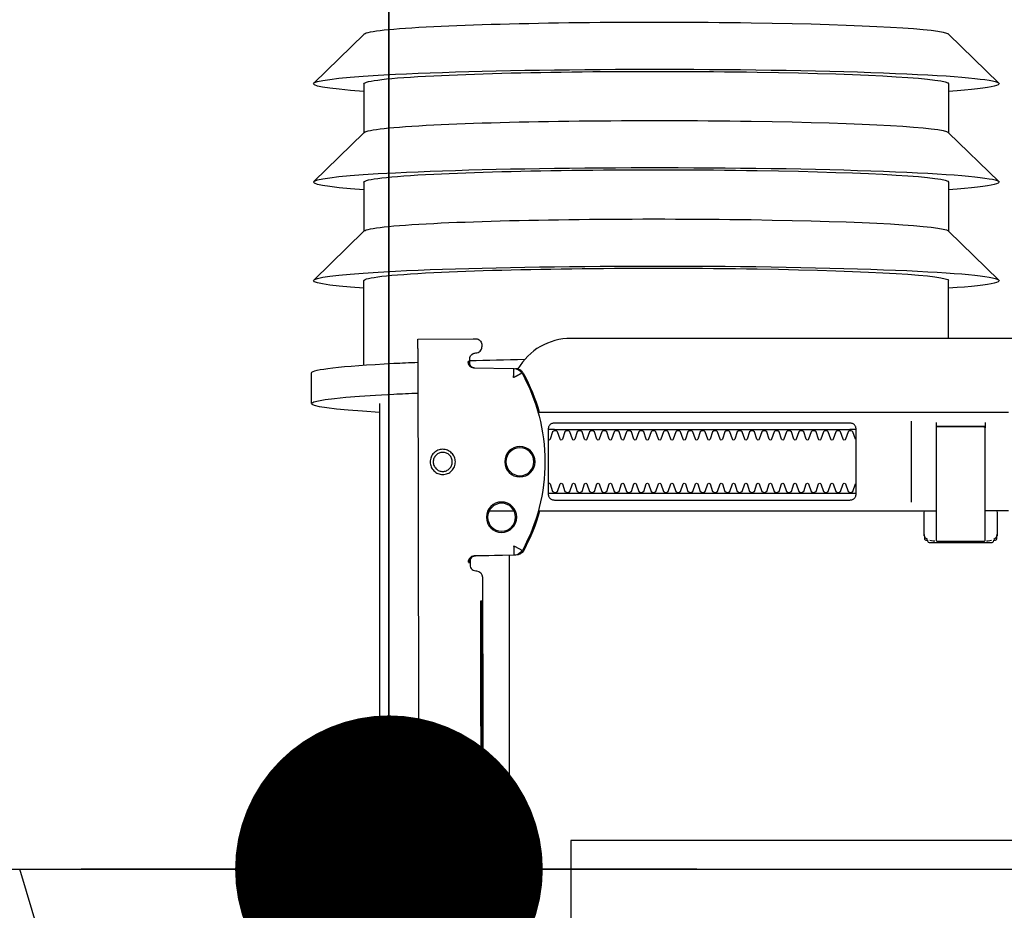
# Model space of a CAD drawing. Header units: millimetres. Extents: x 11979 to 23691, y 12825 to 41978.
# Tile 208 of 256: x 21595 to 21611, y 35697 to 35712. Entities that reach past the tile are written whole.
import ezdxf

# ---------------------------------------------------------------- set-up
doc = ezdxf.new("R2010")
doc.units = ezdxf.units.MM
for name, color, linetype in [('-WYMIAR', 8, 'Continuous'), ('_PROJEKTOWANE', 5, 'Continuous'), ('PROJEKTOWANE', 5, 'Continuous')]:
    doc.layers.add(name, color=color, linetype=linetype)
doc.layers.add('-ŚCIANY DZIAŁOWE', color=3, linetype='Continuous', lineweight=35)
doc.styles.get("Standard").update_dxf_attribs({"font": 'arial.ttf'})
doc.dimstyles.new('CZA-KROPKA-50', dxfattribs={"dimtxt": 12, "dimasz": 1, "dimexe": 2, "dimexo": 25, "dimgap": 4, "dimtad": 1, "dimdec": 1, "dimrnd": 0.5, "dimzin": 9, "dimdsep": 46, "dimtxsty": 'Standard', "dimblk": 'CZA-KROPKA', "dimblk1": 'CZA-KROPKA', "dimblk2": 'CZA-KROPKA', "dimsah": 1, "dimcen": -20, "dimse1": 1, "dimse2": 1, "dimclrd": 8, "dimclre": 8, "dimclrt": 9, "dimadec": 0, "dimazin": 0, "dimtfac": 1, "dimtdec": 1, "dimtmove": 1, "dimatfit": 3, "dimldrblk": 'CZA-KROPKA', "dimfxl": 1, "dimtolj": 1, "dimtzin": 9, "dimarcsym": 0})

# ---------------------------------------------------------------- blocks, each defined once
blk = doc.blocks.new('CZA-KROPKA')
at = {"layer": '-WYMIAR', "linetype": 'ByBlock'}
for p, q in [((0, 10), (0, -10)), ((5, 0), (-5, 0))]:
    blk.add_line(p, q, dxfattribs=at)
at = {"layer": '-WYMIAR', "linetype": 'ByBlock', "const_width": 2.5}
blk.add_lwpolyline([(-1.25, 0, 1), (1.25, 0, 1)], format="xyb", close=True, dxfattribs=at)
blk = doc.blocks.new('*D1609')
at = {"layer": '_PROJEKTOWANE', "color": 8, "lineweight": -2}
for p, q in [((21589.732, 35698.002), (21599.732, 35698.002)), ((21602.554, 35671.928), (21594.732, 35698.002)), ((21626.491, 35671.928), (21602.554, 35671.928))]:
    blk.add_line(p, q, dxfattribs=at)
at = {"layer": 'Defpoints', "color": 0}
for p in [(21588.732, 35801.111), (21600.732, 35796.984), (21600.732, 35698.002)]:
    blk.add_point(p, dxfattribs=at)
at = {"layer": '_PROJEKTOWANE', "color": 8, "lineweight": -2, "rotation": 180}
blk.add_blockref('CZA-KROPKA', (21588.732, 35698.002), dxfattribs=at)
at = {"layer": '_PROJEKTOWANE', "color": 8, "lineweight": -2}
blk.add_blockref('CZA-KROPKA', (21600.732, 35698.002), dxfattribs=at)
at = {"layer": '_PROJEKTOWANE', "color": 9, "insert": (21614.523, 35681.952), "char_height": 12, "attachment_point": 5}
blk.add_mtext('\\A1;12', dxfattribs=at)
blk = doc.blocks.new('*D1610')
at = {"layer": '_PROJEKTOWANE', "color": 8, "lineweight": -2}
blk.add_line((21601.732, 35698.002), (21806.732, 35698.002), dxfattribs=at)
at = {"layer": 'Defpoints', "color": 0}
for p in [(21600.732, 35796.984), (21807.732, 35773.843), (21807.732, 35698.002)]:
    blk.add_point(p, dxfattribs=at)
at = {"layer": '_PROJEKTOWANE', "color": 8, "lineweight": -2, "rotation": 180}
blk.add_blockref('CZA-KROPKA', (21600.732, 35698.002), dxfattribs=at)
at = {"layer": '_PROJEKTOWANE', "color": 8, "lineweight": -2}
blk.add_blockref('CZA-KROPKA', (21807.732, 35698.002), dxfattribs=at)
at = {"layer": '_PROJEKTOWANE', "color": 9, "insert": (21704.232, 35708.128), "char_height": 12, "attachment_point": 5}
blk.add_mtext('\\A1;207', dxfattribs=at)
blk = doc.blocks.new('99440_TOP')
for points in [[(-0.24931, 0.17326), (-0.24134, 0.18145)], [(-0.24123, 0.17331), (-0.23328, 0.17331), (-0.22535, 0.18145)], [(-0.22525, 0.17331), (-0.2173, 0.17331), (-0.20936, 0.18145)], [(-0.18928, 0.18181), (-0.19428, 0.18181)], [(-0.19554, 0.17331), (-0.20926, 0.17331)], [(-0.18928, 0.17081), (-0.04441, 0.17081), (-0.04022, 0.17071), (-0.03603, 0.17042), (-0.03187, 0.16993), (-0.02773, 0.16925), (-0.02363, 0.16837), (-0.01957, 0.16731), (-0.01557, 0.16606), (-0.01163, 0.16462), (-0.00776, 0.163), (-0.00397, 0.1612), (-0.00027, 0.15923), (0.00334, 0.15708), (0.00684, 0.15478), (0.01023, 0.15231), (0.0135, 0.14968)], [(-0.19826, 0.16455), (-0.11135, 0.16437)], [(-0.1958, 0.15629), (-0.19595, 0.15629), (-0.19625, 0.15629), (-0.1958, 0.1562), (-0.19564, 0.15614), (-0.1955, 0.15605), (-0.19538, 0.15594), (-0.19527, 0.15581), (-0.19519, 0.15567), (-0.19513, 0.15551), (-0.1951, 0.15535)], [(-0.16466, 0.14865), (-0.16453, 0.1552), (-0.16451, 0.15536), (-0.16447, 0.15551), (-0.16441, 0.15566), (-0.16432, 0.15579), (-0.16422, 0.15591), (-0.16409, 0.15601), (-0.16395, 0.15609), (-0.16381, 0.15614), (-0.16335, 0.15622), (-0.16367, 0.15623), (-0.16382, 0.15623)], [(-0.12182, 0.15427), (-0.15182, 0.15433)], [(-0.15182, 0.15423), (-0.12182, 0.15417)], [(-0.17187, 0.15297), (-0.17187, 0.14893)], [(0.16506, 0.14968), (-0.16464, 0.14968)], [(-0.17187, 0.06856), (-0.17187, 0.07236)], [(-0.17187, 0.14497), (-0.17187, 0.08036)], [(-0.18507, 0.14236), (-0.18507, 0.09436)], [(-0.17467, 0.09436), (-0.17467, 0.14236)], [(-0.11834, 0.04968), (-0.11834, 0.13968), (0.11166, 0.13968), (0.11166, 0.04968)], [(-0.17328, 0.08436), (-0.18645, 0.08436)], [(-0.17187, 0.0823), (-0.17154, 0.08236), (-0.16807, 0.08236), (-0.16796, 0.08236), (-0.16785, 0.08234), (-0.16776, 0.08225), (-0.16766, 0.08224), (-0.16749, 0.08223), (-0.16739, 0.08223), (-0.16728, 0.08221), (-0.16717, 0.08214), (-0.16712, 0.082), (-0.16712, 0.08174), (-0.16698, 0.08172), (-0.16688, 0.08168), (-0.16679, 0.08162), (-0.16674, 0.08148), (-0.16674, 0.07124), (-0.16678, 0.07111), (-0.16688, 0.07103), (-0.16712, 0.07098), (-0.16712, 0.07071), (-0.16715, 0.07061), (-0.16722, 0.07054), (-0.16733, 0.0705), (-0.16749, 0.07049), (-0.16762, 0.07048), (-0.16776, 0.07047), (-0.16784, 0.07039), (-0.16794, 0.07036), (-0.16807, 0.07036), (-0.17154, 0.07036), (-0.17187, 0.07041)], [(-0.16816, 0.08235), (-0.16759, 0.08221), (-0.16725, 0.08176)], [(-0.1862, 0.08036), (-0.17513, 0.08036), (-0.17354, 0.08036)], [(-0.1671, 0.08135), (-0.16701, 0.08082), (-0.167, 0.08056)], [(-0.24931, 0.07835), (-0.24134, 0.07016)], [(-0.24123, 0.07831), (-0.23328, 0.07831), (-0.22535, 0.07016)], [(-0.22525, 0.07831), (-0.2173, 0.07831), (-0.20936, 0.07016)], [(-0.19987, 0.07831), (-0.20926, 0.07831)], [(-0.1862, 0.07236), (-0.18537, 0.07236), (-0.18554, 0.07246), (-0.18557, 0.07256)], [(-0.167, 0.07216), (-0.16701, 0.0719), (-0.1671, 0.07137)], [(-0.16725, 0.07096), (-0.16759, 0.07051), (-0.16816, 0.07036)]]:
    blk.add_lwpolyline(points)
for points in [[(-0.19976, 0.16454), (-0.19982, 0.15554, 0.009369), (-0.1998, 0.15511), (-0.19978, 0.15494), (-0.19973, 0.15477), (-0.19965, 0.15461), (-0.19955, 0.15447), (-0.19942, 0.15435), (-0.19927, 0.15426), (-0.19911, 0.15419), (-0.19894, 0.15415), (-0.19882, 0.15414), (-0.19867, 0.15414)], [(-0.16399, 0.15607), (-0.16311, 0.15607), (-0.1629, 0.15604), (-0.16269, 0.15598), (-0.16251, 0.15587), (-0.16236, 0.15572), (-0.16223, 0.15555), (-0.16215, 0.15535), (-0.16211, 0.15515, 0.002299), (-0.16211, 0.15503, 0.40455), (-0.16111, 0.15406), (-0.11132, 0.15396), (-0.11114, 0.15396), (-0.11098, 0.15396), (-0.11086, 0.15396), (-0.1107, 0.15397), (-0.11052, 0.15401), (-0.11035, 0.15408), (-0.1102, 0.15418), (-0.11007, 0.1543), (-0.10996, 0.15445), (-0.10988, 0.15461), (-0.10983, 0.15479), (-0.10982, 0.15497), (-0.10984, 0.16396), (-0.10985, 0.16436)], [(-0.19563, 0.15613), (-0.19652, 0.15613, 0.282591), (-0.1974, 0.15558), (-0.19744, 0.15549), (-0.19748, 0.15538), (-0.1975, 0.15529), (-0.19751, 0.15514, -0.415352), (-0.19851, 0.15414)], [(-0.1961, 0.15644), (-0.19574, 0.15638), (-0.19542, 0.15617), (-0.1952, 0.15585), (-0.1951, 0.1555), (-0.195, 0.14894), (-0.195, 0.14888, 0.265347), (-0.19422, 0.14762, 0.125711), (-0.17984, 0.14391, 0.125711), (-0.16545, 0.14756, 0.26954), (-0.16466, 0.14885), (-0.16454, 0.1554), (-0.16451, 0.15562), (-0.16443, 0.15583), (-0.16431, 0.15601), (-0.16415, 0.15617), (-0.16396, 0.15628), (-0.16375, 0.15636), (-0.16355, 0.15638)], [(-0.1598, 0.04968), (-0.17235, 0.04968, 0.405519), (-0.17187, 0.05018), (-0.17187, 0.05088, 0.414214), (-0.17237, 0.05138), (-0.18737, 0.05138, 0.414214), (-0.18787, 0.05088), (-0.18787, 0.05018, 0.405519), (-0.18738, 0.04968), (-0.18987, 0.04968, -0.414214), (-0.19987, 0.05968), (-0.19987, 0.13968, -0.266001), (-0.19493, 0.1483)], [(-0.19499, 0.14869), (-0.19498, 0.1485), (-0.19496, 0.1484), (-0.19493, 0.1483), (-0.1949, 0.1482), (-0.19485, 0.1481), (-0.1948, 0.148), (-0.19475, 0.14791), (-0.19469, 0.14783), (-0.19462, 0.14774), (-0.19454, 0.14766), (-0.19447, 0.14759), (-0.19438, 0.14753), (-0.1943, 0.14747), (-0.19421, 0.14742), (-0.19345, 0.14701), (-0.19268, 0.14663), (-0.1919, 0.14628), (-0.19111, 0.14594), (-0.19031, 0.14563), (-0.18951, 0.14534), (-0.18869, 0.14507), (-0.18787, 0.14483), (-0.18787, 0.06856, 0.414214)], [(-0.17187, 0.14478), (-0.17103, 0.14502), (-0.17021, 0.14528), (-0.16939, 0.14557), (-0.16858, 0.14588), (-0.16778, 0.14622), (-0.16699, 0.14657), (-0.16621, 0.14696), (-0.16545, 0.14736), (-0.16544, 0.14736, 0.269546), (-0.16466, 0.14865)], [(-0.18339, 0.09336, 0.182836), (-0.1835, 0.09345), (-0.18472, 0.09386, 0.050055), (-0.18487, 0.09412), (-0.18487, 0.0944, 0.050055), (-0.18472, 0.09466), (-0.1835, 0.09507, 0.719897), (-0.1835, 0.09545), (-0.18472, 0.09586, 0.050055), (-0.18487, 0.09612), (-0.18487, 0.0964, 0.050055), (-0.18472, 0.09666), (-0.1835, 0.09707, 0.719897), (-0.1835, 0.09745), (-0.18472, 0.09786, 0.050055), (-0.18487, 0.09812), (-0.18487, 0.0984, 0.050055), (-0.18472, 0.09866), (-0.1835, 0.09907, 0.719897), (-0.1835, 0.09945), (-0.18472, 0.09986, 0.050055), (-0.18487, 0.10012), (-0.18487, 0.1004, 0.050055), (-0.18472, 0.10066), (-0.1835, 0.10107, 0.719897), (-0.1835, 0.10145), (-0.18472, 0.10186, 0.050055), (-0.18487, 0.10212), (-0.18487, 0.1024, 0.050055), (-0.18472, 0.10266), (-0.1835, 0.10307, 0.719897), (-0.1835, 0.10345), (-0.18472, 0.10386, 0.050055), (-0.18487, 0.10412), (-0.18487, 0.1044, 0.050055), (-0.18472, 0.10466), (-0.1835, 0.10507, 0.719897), (-0.1835, 0.10545), (-0.18472, 0.10586, 0.050055), (-0.18487, 0.10612), (-0.18487, 0.1064, 0.050055), (-0.18472, 0.10666), (-0.1835, 0.10707, 0.719897), (-0.1835, 0.10745), (-0.18472, 0.10786, 0.050055), (-0.18487, 0.10812), (-0.18487, 0.1084, 0.050055), (-0.18472, 0.10866), (-0.1835, 0.10907, 0.719897), (-0.1835, 0.10945), (-0.18472, 0.10986, 0.050055), (-0.18487, 0.11012), (-0.18487, 0.1104, 0.050055), (-0.18472, 0.11066), (-0.1835, 0.11107, 0.719897), (-0.1835, 0.11145), (-0.18472, 0.11186, 0.050055), (-0.18487, 0.11212), (-0.18487, 0.1124, 0.050055), (-0.18472, 0.11266), (-0.1835, 0.11307, 0.719897), (-0.1835, 0.11345), (-0.18472, 0.11386, 0.050055), (-0.18487, 0.11412), (-0.18487, 0.1144, 0.050055), (-0.18472, 0.11466), (-0.1835, 0.11507, 0.719897), (-0.1835, 0.11545), (-0.18472, 0.11586, 0.050055), (-0.18487, 0.11612), (-0.18487, 0.1164, 0.050055), (-0.18472, 0.11666), (-0.1835, 0.11707, 0.719897), (-0.1835, 0.11745), (-0.18472, 0.11786, 0.050055), (-0.18487, 0.11812), (-0.18487, 0.1184, 0.050055), (-0.18472, 0.11866), (-0.1835, 0.11907, 0.719897), (-0.1835, 0.11945), (-0.18472, 0.11986, 0.050055), (-0.18487, 0.12012), (-0.18487, 0.1204, 0.050055), (-0.18472, 0.12066), (-0.1835, 0.12107, 0.719897), (-0.1835, 0.12145), (-0.18472, 0.12186, 0.050055), (-0.18487, 0.12212), (-0.18487, 0.1224, 0.050055), (-0.18472, 0.12266), (-0.1835, 0.12307, 0.719897), (-0.1835, 0.12345), (-0.18472, 0.12386, 0.050055), (-0.18487, 0.12412), (-0.18487, 0.1244, 0.050055), (-0.18472, 0.12466), (-0.1835, 0.12507, 0.719897), (-0.1835, 0.12545), (-0.18472, 0.12586, 0.050055), (-0.18487, 0.12612), (-0.18487, 0.1264, 0.050055), (-0.18472, 0.12666), (-0.1835, 0.12707, 0.719897), (-0.1835, 0.12745), (-0.18472, 0.12786, 0.050055), (-0.18487, 0.12812), (-0.18487, 0.1284, 0.050055), (-0.18472, 0.12866), (-0.1835, 0.12907, 0.719897), (-0.1835, 0.12945), (-0.18472, 0.12986, 0.050055), (-0.18487, 0.13012), (-0.18487, 0.1304, 0.050055), (-0.18472, 0.13066), (-0.1835, 0.13107, 0.719897), (-0.1835, 0.13145), (-0.18472, 0.13186, 0.050055), (-0.18487, 0.13212), (-0.18487, 0.1324, 0.050055), (-0.18472, 0.13266), (-0.1835, 0.13307, 0.719897), (-0.1835, 0.13345), (-0.18472, 0.13386, 0.050055), (-0.18487, 0.13412), (-0.18487, 0.1344, 0.050055), (-0.18472, 0.13466), (-0.1835, 0.13507, 0.719897), (-0.1835, 0.13545), (-0.18472, 0.13586, 0.050055), (-0.18487, 0.13612), (-0.18487, 0.1364, 0.050055), (-0.18472, 0.13666), (-0.1835, 0.13707, 0.719897), (-0.1835, 0.13745), (-0.18472, 0.13786, 0.050055), (-0.18487, 0.13812), (-0.18487, 0.1384, 0.050055), (-0.18472, 0.13866), (-0.1835, 0.13907, 0.719897), (-0.1835, 0.13945), (-0.18472, 0.13986, 0.050055), (-0.18487, 0.14012), (-0.18487, 0.1404, 0.050055), (-0.18472, 0.14066), (-0.1835, 0.14107, 0.719897), (-0.1835, 0.14145), (-0.18472, 0.14186, 0.050055), (-0.18487, 0.14212), (-0.18487, 0.1424, 0.050055), (-0.18472, 0.14266), (-0.1835, 0.14307, 0.474594), (-0.18339, 0.14336)], [(-0.17634, 0.14336, 0.474594), (-0.17623, 0.14307), (-0.17501, 0.14266, 0.050055), (-0.17487, 0.1424), (-0.17487, 0.14212, 0.050055), (-0.17501, 0.14186), (-0.17623, 0.14145, 0.719897), (-0.17623, 0.14107), (-0.17501, 0.14066, 0.050055), (-0.17487, 0.1404), (-0.17487, 0.14012, 0.050055), (-0.17501, 0.13986), (-0.17623, 0.13945, 0.719897), (-0.17623, 0.13907), (-0.17501, 0.13866, 0.050055), (-0.17487, 0.1384), (-0.17487, 0.13812, 0.050055), (-0.17501, 0.13786), (-0.17623, 0.13745, 0.719897), (-0.17623, 0.13707), (-0.17501, 0.13666, 0.050055), (-0.17487, 0.1364), (-0.17487, 0.13612, 0.050055), (-0.17501, 0.13586), (-0.17623, 0.13545, 0.719897), (-0.17623, 0.13507), (-0.17501, 0.13466, 0.050055), (-0.17487, 0.1344), (-0.17487, 0.13412, 0.050055), (-0.17501, 0.13386), (-0.17623, 0.13345, 0.719897), (-0.17623, 0.13307), (-0.17501, 0.13266, 0.050055), (-0.17487, 0.1324), (-0.17487, 0.13212, 0.050055), (-0.17501, 0.13186), (-0.17623, 0.13145, 0.719897), (-0.17623, 0.13107), (-0.17501, 0.13066, 0.050055), (-0.17487, 0.1304), (-0.17487, 0.13012, 0.050055), (-0.17501, 0.12986), (-0.17623, 0.12945, 0.719897), (-0.17623, 0.12907), (-0.17501, 0.12866, 0.050055), (-0.17487, 0.1284), (-0.17487, 0.12812, 0.050055), (-0.17501, 0.12786), (-0.17623, 0.12745, 0.719897), (-0.17623, 0.12707), (-0.17501, 0.12666, 0.050055), (-0.17487, 0.1264), (-0.17487, 0.12612, 0.050055), (-0.17501, 0.12586), (-0.17623, 0.12545, 0.719897), (-0.17623, 0.12507), (-0.17501, 0.12466, 0.050055), (-0.17487, 0.1244), (-0.17487, 0.12412, 0.050055), (-0.17501, 0.12386), (-0.17623, 0.12345, 0.719897), (-0.17623, 0.12307), (-0.17501, 0.12266, 0.050055), (-0.17487, 0.1224), (-0.17487, 0.12212, 0.050055), (-0.17501, 0.12186), (-0.17623, 0.12145, 0.719897), (-0.17623, 0.12107), (-0.17501, 0.12066, 0.050055), (-0.17487, 0.1204), (-0.17487, 0.12012, 0.050055), (-0.17501, 0.11986), (-0.17623, 0.11945, 0.719897), (-0.17623, 0.11907), (-0.17501, 0.11866, 0.050055), (-0.17487, 0.1184), (-0.17487, 0.11812, 0.050055), (-0.17501, 0.11786), (-0.17623, 0.11745, 0.719897), (-0.17623, 0.11707), (-0.17501, 0.11666, 0.050055), (-0.17487, 0.1164), (-0.17487, 0.11612, 0.050055), (-0.17501, 0.11586), (-0.17623, 0.11545, 0.719897), (-0.17623, 0.11507), (-0.17501, 0.11466, 0.050055), (-0.17487, 0.1144), (-0.17487, 0.11412, 0.050055), (-0.17501, 0.11386), (-0.17623, 0.11345, 0.719897), (-0.17623, 0.11307), (-0.17501, 0.11266, 0.050055), (-0.17487, 0.1124), (-0.17487, 0.11212, 0.050055), (-0.17501, 0.11186), (-0.17623, 0.11145, 0.719897), (-0.17623, 0.11107), (-0.17501, 0.11066, 0.050055), (-0.17487, 0.1104), (-0.17487, 0.11012, 0.050055), (-0.17501, 0.10986), (-0.17623, 0.10945, 0.719897), (-0.17623, 0.10907), (-0.17501, 0.10866, 0.050055), (-0.17487, 0.1084), (-0.17487, 0.10812, 0.050055), (-0.17501, 0.10786), (-0.17623, 0.10745, 0.719897), (-0.17623, 0.10707), (-0.17501, 0.10666, 0.050055), (-0.17487, 0.1064), (-0.17487, 0.10612, 0.050055), (-0.17501, 0.10586), (-0.17623, 0.10545, 0.719897), (-0.17623, 0.10507), (-0.17501, 0.10466, 0.050055), (-0.17487, 0.1044), (-0.17487, 0.10412, 0.050055), (-0.17501, 0.10386), (-0.17623, 0.10345, 0.719897), (-0.17623, 0.10307), (-0.17501, 0.10266, 0.050055), (-0.17487, 0.1024), (-0.17487, 0.10212, 0.050055), (-0.17501, 0.10186), (-0.17623, 0.10145, 0.719897), (-0.17623, 0.10107), (-0.17501, 0.10066, 0.050055), (-0.17487, 0.1004), (-0.17487, 0.10012, 0.050055), (-0.17501, 0.09986), (-0.17623, 0.09945, 0.719897), (-0.17623, 0.09907), (-0.17501, 0.09866, 0.050055), (-0.17487, 0.0984), (-0.17487, 0.09812, 0.050055), (-0.17501, 0.09786), (-0.17623, 0.09745, 0.719897), (-0.17623, 0.09707), (-0.17501, 0.09666, 0.050055), (-0.17487, 0.0964), (-0.17487, 0.09612, 0.050055), (-0.17501, 0.09586), (-0.17623, 0.09545, 0.719897), (-0.17623, 0.09507), (-0.17501, 0.09466, 0.050055), (-0.17487, 0.0944), (-0.17487, 0.09412, 0.050055), (-0.17501, 0.09386), (-0.17623, 0.09345, 0.182836), (-0.17634, 0.09336)], [(-0.18557, 0.08016), (-0.18557, 0.07256), (-0.18557, 0.08016), (-0.18554, 0.08026), (-0.18546, 0.08034), (-0.17682, 0.08036), (-0.16712, 0.08036, -0.414214), (-0.16692, 0.08016), (-0.16692, 0.07256, -0.414214), (-0.16712, 0.07236), (-0.1853, 0.07236), (-0.18539, 0.0724), (-0.18546, 0.07256)]]:
    blk.add_lwpolyline(points, format="xyb")
for points in [[(-0.17981, 0.16256), (-0.17961, 0.16255), (-0.17941, 0.16252), (-0.17921, 0.16247), (-0.17902, 0.1624), (-0.17884, 0.16232), (-0.17867, 0.16221), (-0.17851, 0.16209), (-0.17836, 0.16196), (-0.17823, 0.16181), (-0.17811, 0.16165), (-0.178, 0.16147), (-0.17792, 0.16129), (-0.17785, 0.1611), (-0.1778, 0.16091), (-0.17777, 0.16071), (-0.17776, 0.16051), (-0.17777, 0.16031), (-0.1778, 0.16011), (-0.17785, 0.15991), (-0.17792, 0.15972), (-0.17801, 0.15954), (-0.17811, 0.15937), (-0.17823, 0.15921), (-0.17837, 0.15906), (-0.17852, 0.15893), (-0.17868, 0.15881), (-0.17885, 0.1587), (-0.17903, 0.15862), (-0.17922, 0.15855), (-0.17942, 0.1585), (-0.17962, 0.15847), (-0.17982, 0.15846), (-0.18002, 0.15847), (-0.18022, 0.1585), (-0.18041, 0.15855), (-0.1806, 0.15862), (-0.18078, 0.15871), (-0.18095, 0.15881), (-0.18111, 0.15893), (-0.18126, 0.15907), (-0.1814, 0.15922), (-0.18152, 0.15938), (-0.18162, 0.15955), (-0.18171, 0.15973), (-0.18177, 0.15992), (-0.18182, 0.16012), (-0.18185, 0.16031), (-0.18186, 0.16052), (-0.18185, 0.16072), (-0.18182, 0.16091), (-0.18177, 0.16111), (-0.1817, 0.1613), (-0.18162, 0.16148), (-0.18151, 0.16165), (-0.18139, 0.16181), (-0.18126, 0.16196), (-0.18111, 0.1621), (-0.18095, 0.16222), (-0.18077, 0.16232), (-0.18059, 0.1624), (-0.1804, 0.16247), (-0.18021, 0.16252), (-0.18001, 0.16255)], [(-0.17981, 0.16205), (-0.17966, 0.16205), (-0.17951, 0.16202), (-0.17936, 0.16199), (-0.17922, 0.16194), (-0.17908, 0.16187), (-0.17895, 0.16179), (-0.17883, 0.1617), (-0.17871, 0.1616), (-0.17861, 0.16149), (-0.17852, 0.16136), (-0.17844, 0.16123), (-0.17838, 0.1611), (-0.17833, 0.16095), (-0.17829, 0.1608), (-0.17827, 0.16065), (-0.17826, 0.1605), (-0.17827, 0.16035), (-0.17829, 0.1602), (-0.17833, 0.16005), (-0.17838, 0.15991), (-0.17845, 0.15977), (-0.17852, 0.15964), (-0.17862, 0.15952), (-0.17872, 0.15941), (-0.17883, 0.1593), (-0.17895, 0.15921), (-0.17908, 0.15914), (-0.17922, 0.15907), (-0.17936, 0.15902), (-0.17951, 0.15898), (-0.17966, 0.15896), (-0.17981, 0.15896), (-0.17997, 0.15896), (-0.18012, 0.15899), (-0.18026, 0.15902), (-0.18041, 0.15907), (-0.18054, 0.15914), (-0.18067, 0.15922), (-0.1808, 0.15931), (-0.18091, 0.15941), (-0.18101, 0.15952), (-0.1811, 0.15965), (-0.18118, 0.15978), (-0.18124, 0.15991), (-0.1813, 0.16006), (-0.18133, 0.16021), (-0.18135, 0.16036), (-0.18136, 0.16051), (-0.18135, 0.16066), (-0.18133, 0.16081), (-0.18129, 0.16096), (-0.18124, 0.1611), (-0.18118, 0.16124), (-0.1811, 0.16137), (-0.18101, 0.16149), (-0.1809, 0.1616), (-0.18079, 0.16171), (-0.18067, 0.1618), (-0.18054, 0.16187), (-0.1804, 0.16194), (-0.18026, 0.16199), (-0.18011, 0.16203), (-0.17996, 0.16205)], [(-0.17458, 0.14336), (-0.17449, 0.14336), (-0.17441, 0.14335), (-0.17432, 0.14333), (-0.17423, 0.14331), (-0.17415, 0.14327), (-0.17407, 0.14323), (-0.174, 0.14318), (-0.17393, 0.14313), (-0.17387, 0.14306), (-0.17381, 0.14299), (-0.17376, 0.1429), (-0.17371, 0.1428), (-0.17367, 0.1427), (-0.17365, 0.14259), (-0.17363, 0.14247), (-0.17362, 0.14236), (-0.17362, 0.09436), (-0.17363, 0.09424), (-0.17365, 0.09413), (-0.17367, 0.09402), (-0.17371, 0.09391), (-0.17376, 0.09382), (-0.17381, 0.09373), (-0.17387, 0.09366), (-0.17393, 0.09359), (-0.174, 0.09354), (-0.17407, 0.09349), (-0.17415, 0.09344), (-0.17423, 0.09341), (-0.17432, 0.09339), (-0.17441, 0.09337), (-0.17449, 0.09336), (-0.17458, 0.09336), (-0.18516, 0.09336), (-0.18525, 0.09336), (-0.18533, 0.09337), (-0.18542, 0.09339), (-0.18551, 0.09341), (-0.18559, 0.09344), (-0.18567, 0.09349), (-0.18574, 0.09354), (-0.18581, 0.09359), (-0.18587, 0.09366), (-0.18593, 0.09373), (-0.18598, 0.09382), (-0.18603, 0.09391), (-0.18607, 0.09402), (-0.18609, 0.09413), (-0.18611, 0.09424), (-0.18611, 0.09436), (-0.18611, 0.14236), (-0.18611, 0.14247), (-0.18609, 0.14259), (-0.18607, 0.1427), (-0.18603, 0.1428), (-0.18598, 0.1429), (-0.18593, 0.14299), (-0.18587, 0.14306), (-0.18581, 0.14313), (-0.18574, 0.14318), (-0.18567, 0.14323), (-0.18559, 0.14327), (-0.18551, 0.14331), (-0.18542, 0.14333), (-0.18533, 0.14335), (-0.18525, 0.14336), (-0.18516, 0.14336)]]:
    blk.add_lwpolyline(points, close=True)
for points in [[(-0.19422, 0.14766), (-0.19422, 0.14766), (-0.19422, 0.14766), (-0.19422, 0.14766), (-0.19422, 0.14766), (-0.19422, 0.14766), (-0.19421, 0.14766), (-0.19421, 0.14766), (-0.19421, 0.14766), (-0.19421, 0.14766), (-0.19421, 0.14766), (-0.19421, 0.14766), (-0.19422, 0.14766), (-0.19422, 0.14766), (-0.19422, 0.14766), (-0.19422, 0.14766), (-0.19422, 0.14766), (-0.19422, 0.14766), (-0.19422, 0.14767), (-0.19422, 0.14767), (-0.19422, 0.14767), (-0.19422, 0.14767), (-0.19422, 0.14767), (-0.19422, 0.14767), (-0.19422, 0.14767), (-0.19422, 0.14768), (-0.19421, 0.14768), (-0.19421, 0.14768), (-0.19421, 0.14769), (-0.19421, 0.14769), (-0.1942, 0.1477), (-0.1942, 0.1477), (-0.1942, 0.14771), (-0.1942, 0.14771), (-0.19419, 0.14772), (-0.19419, 0.14772), (-0.19419, 0.14773), (-0.19419, 0.14773), (-0.19418, 0.14774), (-0.19418, 0.14775), (-0.19418, 0.14775), (-0.19417, 0.14776), (-0.19417, 0.14776), (-0.19417, 0.14777), (-0.19416, 0.14778), (-0.19416, 0.14779), (-0.19415, 0.14779), (-0.19415, 0.1478), (-0.19414, 0.14781), (-0.19414, 0.14782), (-0.19414, 0.14783), (-0.19413, 0.14784), (-0.19413, 0.14784), (-0.19412, 0.14785), (-0.19412, 0.14786), (-0.19411, 0.14787), (-0.19411, 0.14788), (-0.1941, 0.14789), (-0.19409, 0.1479), (-0.19409, 0.14791), (-0.19408, 0.14792), (-0.19408, 0.14793), (-0.19407, 0.14794), (-0.19407, 0.14796), (-0.19406, 0.14797), (-0.19405, 0.14798), (-0.19405, 0.14799), (-0.19404, 0.148), (-0.19403, 0.14801), (-0.19403, 0.14803), (-0.19402, 0.14804), (-0.19401, 0.14806), (-0.19399, 0.14809), (-0.19398, 0.14812), (-0.19396, 0.14814), (-0.19395, 0.14817), (-0.19393, 0.1482), (-0.19392, 0.14823), (-0.19382, 0.14841), (-0.1938, 0.14844), (-0.19376, 0.14851), (-0.19375, 0.14854), (-0.19373, 0.14858), (-0.19371, 0.14861), (-0.19369, 0.14864), (-0.19367, 0.14868), (-0.19365, 0.14871), (-0.19363, 0.14875), (-0.19362, 0.14877), (-0.19362, 0.14878), (-0.19361, 0.14878), (-0.1936, 0.1488), (-0.1936, 0.14881), (-0.19359, 0.14882), (-0.19359, 0.14883), (-0.19358, 0.14884), (-0.19358, 0.14885), (-0.19357, 0.14885), (-0.19357, 0.14886), (-0.19357, 0.14886), (-0.19357, 0.14886), (-0.19357, 0.14887), (-0.19356, 0.14887), (-0.19356, 0.14888), (-0.19356, 0.14889), (-0.19356, 0.14889), (-0.19355, 0.1489), (-0.19355, 0.1489), (-0.19355, 0.14891), (-0.19354, 0.14891), (-0.19354, 0.14891), (-0.19354, 0.14892), (-0.19353, 0.14892), (-0.19353, 0.14892), (-0.19352, 0.14893), (-0.19352, 0.14893), (-0.19351, 0.14894), (-0.19351, 0.14894), (-0.19351, 0.14894), (-0.1935, 0.14895), (-0.1935, 0.14895), (-0.1935, 0.14896), (-0.1935, 0.14896), (-0.1935, 0.14897), (-0.1935, 0.14897), (-0.1935, 0.14897), (-0.1935, 0.14898), (-0.1935, 0.14898), (-0.1935, 0.14899), (-0.1935, 0.14899), (-0.19351, 0.14899), (-0.19351, 0.149), (-0.19351, 0.149), (-0.19351, 0.149), (-0.19351, 0.149), (-0.19352, 0.149), (-0.19352, 0.149), (-0.19352, 0.149), (-0.19352, 0.149), (-0.19352, 0.149), (-0.19352, 0.149), (-0.19353, 0.149), (-0.19353, 0.149), (-0.19353, 0.149), (-0.19353, 0.149), (-0.19354, 0.149), (-0.19354, 0.149), (-0.19354, 0.149), (-0.19354, 0.149), (-0.19355, 0.149), (-0.19355, 0.149), (-0.19355, 0.149), (-0.19356, 0.149), (-0.19356, 0.14899), (-0.19357, 0.14899), (-0.19357, 0.14899), (-0.19357, 0.14899), (-0.19358, 0.14899), (-0.19358, 0.14899), (-0.19358, 0.14899), (-0.19359, 0.14899), (-0.19359, 0.14898), (-0.19359, 0.14898), (-0.1936, 0.14898), (-0.1936, 0.14898), (-0.19361, 0.14898), (-0.19361, 0.14898), (-0.19362, 0.14899), (-0.19362, 0.14899), (-0.19363, 0.14899), (-0.19363, 0.14899), (-0.19363, 0.14899), (-0.19364, 0.14899), (-0.19364, 0.14899), (-0.19364, 0.14899), (-0.19365, 0.14899), (-0.19365, 0.14899), (-0.19365, 0.14899), (-0.19365, 0.14899), (-0.19365, 0.14899), (-0.19365, 0.14899), (-0.19366, 0.14899), (-0.19366, 0.14899), (-0.19367, 0.14899), (-0.19367, 0.14899), (-0.19368, 0.14899), (-0.19368, 0.14899), (-0.19369, 0.14899), (-0.19369, 0.14899), (-0.1937, 0.14899), (-0.19371, 0.14899), (-0.19371, 0.14899), (-0.19372, 0.14899), (-0.19373, 0.14899), (-0.19374, 0.14899), (-0.19375, 0.14899), (-0.19375, 0.14899), (-0.19376, 0.14899), (-0.19377, 0.14899), (-0.19378, 0.14898), (-0.19379, 0.14898), (-0.19384, 0.14898), (-0.19385, 0.14898), (-0.19386, 0.14898), (-0.19387, 0.14898), (-0.19388, 0.14898), (-0.19389, 0.14898), (-0.1939, 0.14898), (-0.19391, 0.14898), (-0.19392, 0.14898), (-0.19394, 0.14898), (-0.19395, 0.14898), (-0.19396, 0.14898), (-0.19397, 0.14898), (-0.19398, 0.14898), (-0.19403, 0.14898), (-0.19406, 0.14898), (-0.19408, 0.14898), (-0.19411, 0.14898), (-0.19413, 0.14898), (-0.19415, 0.14898), (-0.19418, 0.14898), (-0.1942, 0.14898), (-0.19422, 0.14898), (-0.19425, 0.14897), (-0.19442, 0.14897), (-0.19444, 0.14897), (-0.19446, 0.14897), (-0.19448, 0.14897), (-0.1945, 0.14897), (-0.19451, 0.14897), (-0.19452, 0.14897), (-0.19453, 0.14897), (-0.19454, 0.14897), (-0.19455, 0.14897), (-0.19456, 0.14897), (-0.19457, 0.14897), (-0.19458, 0.14897), (-0.19459, 0.14897), (-0.19459, 0.14897), (-0.1946, 0.14897), (-0.19461, 0.14897), (-0.19462, 0.14897), (-0.19463, 0.14897), (-0.19464, 0.14897), (-0.19465, 0.14897), (-0.19466, 0.14897), (-0.19466, 0.14897), (-0.19467, 0.14897), (-0.19468, 0.14897), (-0.19469, 0.14897), (-0.1947, 0.14896), (-0.1947, 0.14896), (-0.19471, 0.14896), (-0.19472, 0.14896), (-0.19473, 0.14896), (-0.19473, 0.14896), (-0.19474, 0.14896), (-0.19475, 0.14896), (-0.19476, 0.14896), (-0.19476, 0.14896), (-0.19477, 0.14896), (-0.19478, 0.14896), (-0.19478, 0.14896), (-0.19479, 0.14896), (-0.1948, 0.14896), (-0.1948, 0.14896), (-0.19481, 0.14896), (-0.19482, 0.14896), (-0.19482, 0.14896), (-0.19483, 0.14896), (-0.19484, 0.14896), (-0.19485, 0.14896), (-0.19486, 0.14896), (-0.19486, 0.14896), (-0.19487, 0.14896), (-0.19487, 0.14896), (-0.19488, 0.14896), (-0.19489, 0.14896), (-0.19489, 0.14896), (-0.1949, 0.14896), (-0.1949, 0.14896), (-0.1949, 0.14896), (-0.19491, 0.14896), (-0.19491, 0.14896), (-0.19492, 0.14896), (-0.19492, 0.14896), (-0.19493, 0.14896), (-0.19493, 0.14896), (-0.19493, 0.14896), (-0.19494, 0.14896), (-0.19494, 0.14896), (-0.19495, 0.14896), (-0.19495, 0.14896), (-0.19495, 0.14896), (-0.19496, 0.14896), (-0.19496, 0.14896), (-0.19496, 0.14896), (-0.19496, 0.14896), (-0.19497, 0.14896), (-0.19497, 0.14896), (-0.19497, 0.14896), (-0.19498, 0.14896), (-0.19498, 0.14896), (-0.19498, 0.14896), (-0.19498, 0.14896), (-0.19498, 0.14896), (-0.19499, 0.14896), (-0.19499, 0.14896), (-0.19499, 0.14896), (-0.19499, 0.14896), (-0.19499, 0.14896), (-0.19499, 0.14896), (-0.19499, 0.14896), (-0.19499, 0.14895), (-0.195, 0.14895), (-0.195, 0.14895), (-0.195, 0.14895), (-0.195, 0.14895), (-0.195, 0.14895), (-0.195, 0.14895), (-0.195, 0.14895), (-0.195, 0.14895), (-0.195, 0.14895), (-0.195, 0.14895), (-0.195, 0.14895), (-0.195, 0.14895), (-0.195, 0.14895), (-0.195, 0.14896), (-0.195, 0.14896), (-0.195, 0.14896), (-0.195, 0.14896), (-0.195, 0.14896), (-0.195, 0.14896), (-0.195, 0.14896), (-0.195, 0.14896), (-0.195, 0.14896), (-0.195, 0.14896), (-0.195, 0.14896), (-0.195, 0.14896), (-0.195, 0.14896), (-0.195, 0.14896), (-0.195, 0.14896), (-0.195, 0.14895), (-0.195, 0.14895, 0.269547)], [(-0.16467, 0.14889), (-0.16468, 0.14889), (-0.16471, 0.1489), (-0.16484, 0.1489), (-0.1659, 0.14893), (-0.16599, 0.14893), (-0.16603, 0.14893), (-0.16607, 0.14893), (-0.1661, 0.14894), (-0.16613, 0.14895), (-0.16617, 0.14893), (-0.16617, 0.1489), (-0.16614, 0.14888), (-0.16612, 0.14885), (-0.1661, 0.14881), (-0.16608, 0.14878), (-0.16606, 0.14875), (-0.16548, 0.14767), (-0.16546, 0.14764), (-0.16545, 0.1476, 0.269546)]]:
    blk.add_lwpolyline(points, format="xyb", close=True)
for centre, radius in [((-0.17083, 0.15095), 0.00247), ((-0.17083, 0.15095), 0.00227), ((-0.17984, 0.14797), 0.00247), ((-0.17984, 0.14797), 0.00227)]:
    blk.add_circle(centre, radius)
for centre, major_axis, ratio, start_param, end_param in [((-0.24123, 0.12581), (0, 0.0557), 0.04256, 5.733752, 6.988802), ((-0.22525, 0.12581), (0, 0.0557), 0.04256, 5.733752, 6.988802), ((-0.20926, 0.12581), (0, 0.0557), 0.04256, 5.733752, 6.988802), ((-0.18928, 0.12581), (0, 0.056), 0.04256, 5.645661, 6.988802), ((-0.19428, 0.12581), (0, 0.056), 0.04256, 0, 0.705617), ((-0.24923, 0.12581), (0, 0.0475), 0.04256, 0.043665, 0.705617), ((-0.24123, 0.12581), (0, 0.0475), 0.04256, 0, 0.705617), ((-0.23324, 0.12581), (0, 0.0475), 0.04256, 0.043665, 0.705617), ((-0.22525, 0.12581), (0, 0.0475), 0.04256, 0, 0.705617), ((-0.21725, 0.12581), (0, 0.0475), 0.04256, 0.043665, 0.705617), ((-0.20926, 0.12581), (0, 0.0475), 0.04256, 0, 0.705617), ((-0.24123, 0.12581), (0, 0.0557), 0.04256, 0.705617, 3.691026), ((-0.22525, 0.12581), (0, 0.0557), 0.04256, 0.705617, 3.691026), ((-0.20926, 0.12581), (0, 0.0557), 0.04256, 0.705617, 3.691026), ((-0.19428, 0.12581), (0, 0.056), 0.04256, 0.705617, 0.806963), ((-0.18928, 0.12581), (0, 0.056), 0.04256, 0.705617, 0.807212), ((-0.19826, 0.16453), (-0.0015, 0), 0.008726, 4.712674, 6.283151), ((-0.11135, 0.16436), (-0.0015, 0), 0.008726, 3.141878, 4.712682), ((-0.24923, 0.12581), (0, 0.0475), 0.04256, 0.705617, 3.097928), ((-0.24123, 0.12581), (0, 0.0475), 0.04256, 0.705617, 3.141593), ((-0.23324, 0.12581), (0, 0.0475), 0.04256, 0.705617, 3.097928), ((-0.22525, 0.12581), (0, 0.0475), 0.04256, 0.705617, 3.141593), ((-0.21725, 0.12581), (0, 0.0475), 0.04256, 0.705617, 3.097928), ((-0.20926, 0.12581), (0, 0.0475), 0.04256, 0.705617, 3.141593), ((-0.1965, 0.15713), (-0.000002, -0.001), 0.000289, 6.274459, 6.283185), ((-0.19428, 0.12581), (0, 0.056), 0.04256, 0.998527, 1.179108), ((-0.16311, 0.15707), (-0.000002, -0.001), 0.000289, 6.274459, 6.283185), ((-0.19866, 0.15514), (-0.000011, -0.001), 0.706875, 0, 0.012337), ((-0.19831, 0.15414), (-0.000501, 0.000001), 0.008726, 0.786107, 1.14947), ((-0.19851, 0.15514), (-0.000006, -0.001), 0.408573, 0, 0.00956), ((-0.15182, 0.15428), (0.0055, -0.00001), 0.008726, 1.571085, 4.712678), ((-0.12182, 0.15422), (0.0055, -0.00001), 0.008726, 4.712678, 7.854271), ((-0.16516, 0.14886), (0.0005, -0.00001), 0.000006, 6.282744, 6.283185), ((-0.1945, 0.14876), (-0.0005, -0.000008), 0.017454, 0, 0.000137), ((-0.18507, 0.14236), (0, 0.001), 0.000289, 4.712389, 6.283185), ((-0.17467, 0.14236), (0, -0.001), 0.000289, 1.570796, 3.141593), ((-0.18507, 0.09436), (0, -0.001), 0.000289, 0, 1.570796), ((-0.17467, 0.09436), (0, -0.001), 0.000289, 0, 1.570796), ((-0.16749, 0.08203), (0.000004, 0.0002), 0.133184, 0.00502, 0.005026), ((-0.1671, 0.08153), (0.000013, 0.0002), 0.223, 0.006306, 0.006351), ((-0.16749, 0.07069), (0.000004, -0.0002), 0.133184, 6.278107, 6.278112), ((-0.1671, 0.07118), (0.000013, -0.0002), 0.223, 6.276731, 6.276777)]:
    blk.add_ellipse(centre, major_axis=major_axis, ratio=ratio, start_param=start_param, end_param=end_param)
blk = doc.blocks.new('*D1700')
at = {"layer": '-WYMIAR', "color": 8, "lineweight": -2}
blk.add_line((19668.732, 35434.843), (21847.732, 35434.843), dxfattribs=at)
at = {"layer": 'Defpoints', "color": 0}
for p in [(19667.732, 35908.843), (21848.732, 35908.843), (21848.732, 35434.843)]:
    blk.add_point(p, dxfattribs=at)
at = {"layer": '-WYMIAR', "color": 8, "lineweight": -2, "rotation": 180}
blk.add_blockref('CZA-KROPKA', (19667.732, 35434.843), dxfattribs=at)
at = {"layer": '-WYMIAR', "color": 8, "lineweight": -2}
blk.add_blockref('CZA-KROPKA', (21848.732, 35434.843), dxfattribs=at)
at = {"layer": '-WYMIAR', "color": 9, "insert": (20758.232, 35444.97), "char_height": 12, "attachment_point": 5, "bg_fill": 3, "box_fill_scale": 1.1, "bg_fill_color": 257, "bg_fill_transparency": 0}
blk.add_mtext('\\A1;2181', dxfattribs=at)
blk = doc.blocks.new('*D1708')
at = {"layer": '-WYMIAR', "color": 8, "lineweight": -2}
blk.add_line((21998.732, 35585.843), (21998.732, 37005.843), dxfattribs=at)
at = {"layer": 'Defpoints', "color": 0}
for p in [(20724.732, 37006.843), (21998.732, 37006.843), (21848.732, 35584.843)]:
    blk.add_point(p, dxfattribs=at)
at = {"layer": '-WYMIAR', "color": 8, "lineweight": -2}
for p, rotation in [((21998.732, 37006.843), 90), ((21998.732, 35584.843), 270)]:
    blk.add_blockref('CZA-KROPKA', p, dxfattribs=dict(at, rotation=rotation))
at = {"layer": '-WYMIAR', "color": 9, "insert": (21988.708, 36295.843), "char_height": 12, "attachment_point": 5, "rotation": 90, "bg_fill": 3, "box_fill_scale": 1.1, "bg_fill_color": 257, "bg_fill_transparency": 0}
blk.add_mtext('\\A1;1422', dxfattribs=at)

msp = doc.modelspace()

# ---------------------------------------------------------------- linework, layer by layer
at = {"layer": '-ŚCIANY DZIAŁOWE'}
msp.add_line((21600.732, 35889.843), (21600.732, 35622.843), dxfattribs=at)

# ---------------------------------------------------------------- block references
at = {"layer": 'PROJEKTOWANE', "xscale": -100, "yscale": 100, "zscale": 100, "rotation": 89.9999999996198}
msp.add_blockref('99440_TOP', (21617.657, 35686.638), dxfattribs=at)

# ---------------------------------------------------------------- dimensions: what is measured, and where the dimension line sits
at = {"layer": '_PROJEKTOWANE'}
for base, p1, p2, picture, middle in [((21600.732, 35698.002), (21588.732, 35801.111), (21600.732, 35796.984), '*D1609', (21606.554, 35681.952)), ((21807.732, 35698.002), (21600.732, 35796.984), (21807.732, 35773.843), '*D1610', (21704.232, 35708.128))]:
    dim = msp.add_linear_dim(base=base, p1=p1, p2=p2, dimstyle='CZA-KROPKA-50', dxfattribs=at)
    dim.commit()
    dim.dimension.update_dxf_attribs({"geometry": picture, "text_midpoint": middle})

# ---------------------------------------------------------------- next in the draw order: dimensions: what is measured, and where the dimension line sits
at = {"layer": '-WYMIAR'}
dim = msp.add_linear_dim(base=(21848.732, 35434.843), p1=(19667.732, 35908.843), p2=(21848.732, 35908.843), dimstyle='CZA-KROPKA-50', override={"dimfxl": 0, "dimfxlon": 1, "dimtfill": 1}, dxfattribs=at)
dim.commit()
dim.dimension.update_dxf_attribs({"geometry": '*D1700', "text_midpoint": (20758.232, 35444.97)})

# ---------------------------------------------------------------- next in the draw order: dimensions: what is measured, and where the dimension line sits
dim = msp.add_linear_dim(base=(21998.732, 37006.843), p1=(21848.732, 35584.843), p2=(20724.732, 37006.843), angle=90, dimstyle='CZA-KROPKA-50', override={"dimfxl": 0, "dimfxlon": 1, "dimtfill": 1}, dxfattribs=at)
dim.commit()
dim.dimension.update_dxf_attribs({"geometry": '*D1708', "text_midpoint": (21988.708, 36295.843)})

doc.saveas('drawing.dxf')
